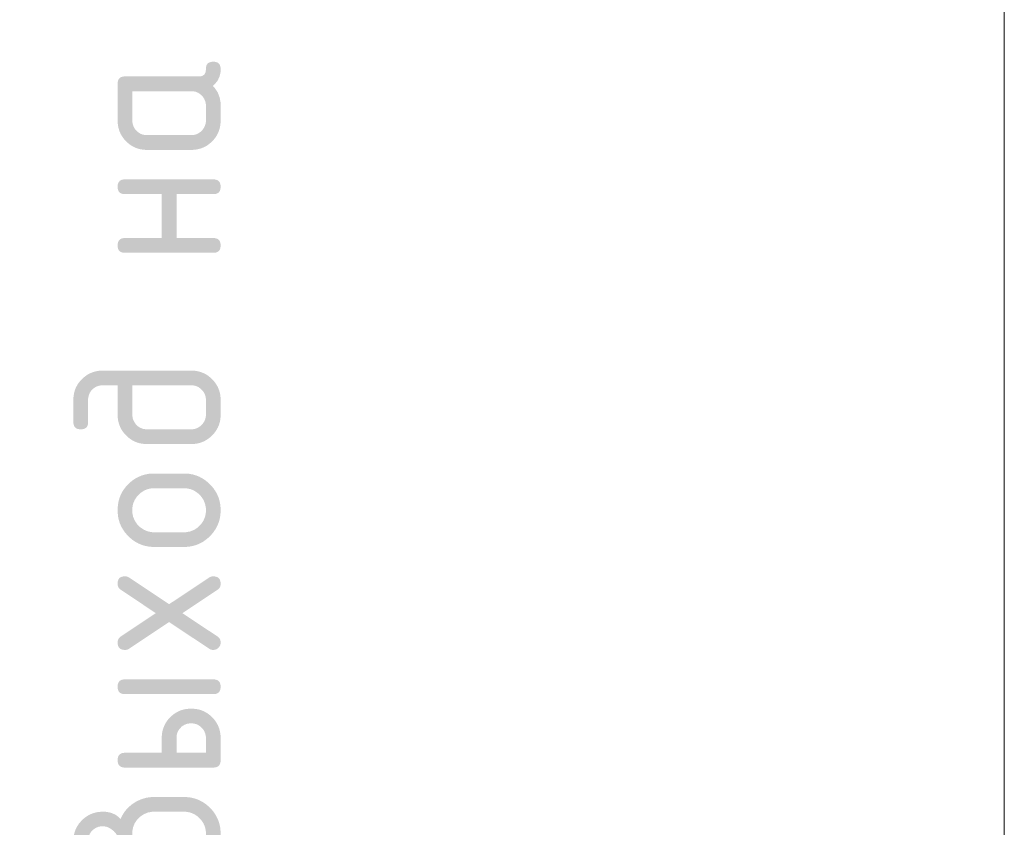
# Model space of a CAD drawing. Header units: millimetres. Extents: x 0 to 50412, y -12 to 35652.
# Tile 12 of 24: x 22206 to 24212, y 23744 to 25390. Entities that reach past the tile are written whole.
import ezdxf

# ---------------------------------------------------------------- set-up
doc = ezdxf.new("R2010")
doc.units = ezdxf.units.MM
doc.layers.add('Standard', color=7, linetype='Continuous', lineweight=25)
doc.layers.add('Заголовок чертежа', color=7, linetype='Continuous', lineweight=25)

msp = doc.modelspace()

# ---------------------------------------------------------------- hatches: boundary and pattern name
at = {"layer": 'Заголовок чертежа', "linetype": 'Continuous', "lineweight": 25, "transparency": 33554687}
h = msp.add_hatch(color=7, dxfattribs=at)
h.paths.add_polyline_path([(22435.8, 25244.4), (22435.8, 25184.7), (22435.8, 25181.6), (22436.3, 25178.7), (22436.9, 25175.8), (22438, 25173.2), (22439.1, 25170.5), (22440.7, 25168.1), (22442.3, 25165.7), (22444.5, 25163.5), (22446.7, 25161.4), (22449.1, 25159.7), (22451.5, 25158.1), (22454.2, 25157), (22456.8, 25155.9), (22459.7, 25155.4), (22462.6, 25154.8), (22465.7, 25154.8), (22555.6, 25154.8), (22558.6, 25154.8), (22561.5, 25155.4), (22564.3, 25155.9), (22567, 25157), (22569.6, 25158.1), (22572, 25159.8), (22574.5, 25161.5), (22576.7, 25163.7), (22578.9, 25165.9), (22580.5, 25168.3), (22582.2, 25170.7), (22583.3, 25173.3), (22584.4, 25176), (22585, 25178.8), (22585.5, 25181.6), (22585.5, 25184.7), (22585.5, 25214.6), (22585.5, 25217.7), (22585, 25220.6), (22584.4, 25223.4), (22583.3, 25226.1), (22582.2, 25228.7), (22580.6, 25231.1), (22579, 25233.6), (22576.8, 25235.7), (22574.6, 25237.9), (22572.2, 25239.5), (22569.8, 25241.2), (22567.1, 25242.3), (22564.5, 25243.4), (22561.6, 25243.9), (22558.7, 25244.4), (22555.6, 25244.4)])
h.paths.add_polyline_path([(22600.6, 25304.5), (22602.5, 25304.5), (22604.1, 25304.3), (22605.7, 25304), (22607.1, 25303.5), (22608.5, 25303.1), (22609.7, 25302.4), (22610.9, 25301.7), (22611.8, 25300.7), (22612.7, 25299.8), (22613.5, 25298.6), (22614.2, 25297.5), (22614.6, 25296), (22615.1, 25294.6), (22615.3, 25293), (22615.6, 25291.4), (22615.6, 25289.5), (22615.6, 25284.3), (22614.6, 25279.5), (22613.6, 25274.8), (22611.6, 25270.5), (22609.6, 25266.2), (22606.6, 25262.4), (22603.6, 25258.6), (22599.7, 25255.2), (22603.6, 25251.1), (22606.6, 25246.5), (22609.6, 25241.9), (22611.6, 25236.8), (22613.6, 25231.7), (22614.6, 25226.2), (22615.6, 25220.6), (22615.6, 25214.6), (22615.6, 25184.7), (22615.6, 25181.5), (22615.3, 25178.5), (22615, 25175.5), (22614.5, 25172.6), (22613.9, 25169.7), (22613.1, 25166.9), (22612.3, 25164.1), (22611.2, 25161.4), (22610.1, 25158.8), (22608.8, 25156.3), (22607.4, 25153.7), (22605.8, 25151.3), (22604.2, 25148.9), (22602.3, 25146.6), (22600.4, 25144.3), (22598.2, 25142.1), (22596, 25140), (22593.7, 25138.1), (22591.4, 25136.2), (22589, 25134.5), (22586.6, 25132.9), (22584.1, 25131.6), (22581.5, 25130.2), (22578.9, 25129.1), (22576.2, 25128), (22573.4, 25127.2), (22570.6, 25126.4), (22567.7, 25125.9), (22564.8, 25125.3), (22561.8, 25125), (22558.8, 25124.8), (22555.6, 25124.8), (22465.7, 25124.8), (22462.5, 25124.8), (22459.5, 25125), (22456.5, 25125.3), (22453.6, 25125.9), (22450.7, 25126.4), (22447.9, 25127.2), (22445.1, 25128), (22442.4, 25129.1), (22439.8, 25130.2), (22437.2, 25131.6), (22434.7, 25132.9), (22432.3, 25134.5), (22429.9, 25136.2), (22427.6, 25138.1), (22425.3, 25140), (22423.1, 25142.1), (22420.9, 25144.3), (22419, 25146.6), (22417.1, 25148.9), (22415.5, 25151.3), (22413.9, 25153.7), (22412.5, 25156.3), (22411.2, 25158.8), (22410.1, 25161.4), (22409, 25164.1), (22408.2, 25166.9), (22407.4, 25169.7), (22406.8, 25172.6), (22406.3, 25175.5), (22406, 25178.5), (22405.7, 25181.5), (22405.7, 25184.7), (22405.7, 25259.5), (22405.7, 25261.4), (22406, 25263), (22406.2, 25264.7), (22406.7, 25266.1), (22407.1, 25267.5), (22407.8, 25268.6), (22408.5, 25269.8), (22409.5, 25270.8), (22410.4, 25271.7), (22411.6, 25272.4), (22412.8, 25273.1), (22414.2, 25273.6), (22415.6, 25274), (22417.2, 25274.3), (22418.8, 25274.5), (22420.7, 25274.5), (22570.6, 25274.5), (22572.5, 25274.5), (22574.1, 25274.7), (22575.8, 25275), (22577.2, 25275.4), (22578.6, 25275.9), (22579.7, 25276.6), (22580.9, 25277.3), (22581.8, 25278.2), (22582.8, 25279.2), (22583.5, 25280.4), (22584.2, 25281.5), (22584.7, 25282.9), (22585.1, 25284.3), (22585.3, 25286), (22585.6, 25287.6), (22585.6, 25289.5), (22585.6, 25291.4), (22585.8, 25293), (22586.1, 25294.6), (22586.5, 25296), (22587, 25297.5), (22587.7, 25298.6), (22588.4, 25299.8), (22589.3, 25300.7), (22590.3, 25301.7), (22591.4, 25302.4), (22592.6, 25303.1), (22594, 25303.5), (22595.4, 25304), (22597.1, 25304.3), (22598.7, 25304.5)], flags=16)
for points in [[(22525.7, 24945), (22600.6, 24945), (22602.5, 24945), (22604.1, 24944.8), (22605.7, 24944.5), (22607.1, 24944.1), (22608.5, 24943.6), (22609.7, 24942.9), (22610.9, 24942.2), (22611.8, 24941.2), (22612.8, 24940.3), (22613.5, 24939.1), (22614.2, 24937.9), (22614.6, 24936.5), (22615.1, 24935.1), (22615.3, 24933.5), (22615.6, 24931.8), (22615.6, 24930), (22615.6, 24928.1), (22615.3, 24926.4), (22615.1, 24924.8), (22614.6, 24923.4), (22614.2, 24922), (22613.5, 24920.8), (22612.7, 24919.6), (22611.8, 24918.7), (22610.9, 24917.8), (22609.7, 24917.1), (22608.5, 24916.3), (22607.1, 24915.9), (22605.7, 24915.4), (22604.1, 24915.2), (22602.5, 24914.9), (22600.6, 24914.9), (22420.7, 24914.9), (22418.8, 24914.9), (22417.2, 24915.2), (22415.6, 24915.4), (22414.2, 24915.9), (22412.8, 24916.3), (22411.6, 24917.1), (22410.4, 24917.8), (22409.5, 24918.7), (22408.5, 24919.6), (22407.8, 24920.8), (22407.1, 24922), (22406.7, 24923.4), (22406.2, 24924.8), (22406, 24926.4), (22405.7, 24928.1), (22405.7, 24930), (22405.7, 24931.8), (22406, 24933.5), (22406.2, 24935.1), (22406.7, 24936.5), (22407.1, 24937.9), (22407.8, 24939.1), (22408.5, 24940.3), (22409.5, 24941.2), (22410.4, 24942.2), (22411.6, 24942.9), (22412.7, 24943.6), (22414.2, 24944.1), (22415.6, 24944.5), (22417.2, 24944.8), (22418.8, 24945), (22420.7, 24945), (22495.6, 24945), (22495.6, 25034.6), (22420.7, 25034.6), (22418.8, 25034.6), (22417.2, 25034.8), (22415.6, 25035.1), (22414.2, 25035.5), (22412.7, 25036), (22411.6, 25036.7), (22410.4, 25037.4), (22409.5, 25038.4), (22408.5, 25039.3), (22407.8, 25040.5), (22407.1, 25041.7), (22406.7, 25043.1), (22406.2, 25044.5), (22406, 25046.1), (22405.7, 25047.8), (22405.7, 25049.6), (22405.7, 25051.5), (22406, 25053.2), (22406.2, 25054.8), (22406.7, 25056.2), (22407.1, 25057.6), (22407.8, 25058.8), (22408.5, 25060), (22409.5, 25060.9), (22410.4, 25061.9), (22411.6, 25062.6), (22412.8, 25063.3), (22414.2, 25063.7), (22415.6, 25064.2), (22417.2, 25064.4), (22418.8, 25064.7), (22420.7, 25064.7), (22600.6, 25064.7), (22602.5, 25064.7), (22604.1, 25064.4), (22605.7, 25064.2), (22607.1, 25063.7), (22608.5, 25063.3), (22609.7, 25062.6), (22610.9, 25061.9), (22611.8, 25060.9), (22612.7, 25060), (22613.5, 25058.8), (22614.2, 25057.6), (22614.6, 25056.2), (22615.1, 25054.8), (22615.3, 25053.2), (22615.6, 25051.5), (22615.6, 25049.6), (22615.6, 25047.8), (22615.3, 25046.1), (22615.1, 25044.5), (22614.6, 25043.1), (22614.2, 25041.7), (22613.5, 25040.5), (22612.8, 25039.3), (22611.8, 25038.4), (22610.9, 25037.4), (22609.7, 25036.7), (22608.5, 25036), (22607.1, 25035.5), (22605.7, 25035.1), (22604.1, 25034.8), (22602.5, 25034.6), (22600.6, 25034.6), (22525.7, 25034.6)], [(22510.6, 24198.5), (22592.2, 24252.8), (22594.1, 24254), (22596.2, 24254.6), (22598.3, 24255.3), (22600.6, 24255.3), (22602.5, 24255.3), (22604.1, 24255), (22605.7, 24254.8), (22607.1, 24254.3), (22608.5, 24253.9), (22609.7, 24253.2), (22610.9, 24252.5), (22611.8, 24251.5), (22612.7, 24250.6), (22613.5, 24249.4), (22614.2, 24248.3), (22614.6, 24246.8), (22615.1, 24245.4), (22615.3, 24243.8), (22615.6, 24242.2), (22615.6, 24240.3), (22615.6, 24238.2), (22615.1, 24236.4), (22614.7, 24234.6), (22613.9, 24233.1), (22613.1, 24231.5), (22611.9, 24230.2), (22610.6, 24228.9), (22609, 24227.8), (22537.7, 24180.3), (22609, 24132.8), (22610.6, 24131.7), (22611.9, 24130.4), (22613.1, 24129.1), (22613.9, 24127.5), (22614.7, 24126), (22615.1, 24124.2), (22615.6, 24122.4), (22615.6, 24120.3), (22615.6, 24118.8), (22615.3, 24117.4), (22615, 24115.9), (22614.5, 24114.6), (22613.9, 24113.3), (22613.1, 24112.1), (22612.2, 24110.9), (22611.1, 24109.7), (22610, 24108.6), (22608.8, 24107.8), (22607.6, 24107), (22606.3, 24106.4), (22605, 24105.9), (22603.5, 24105.6), (22602.1, 24105.3), (22600.6, 24105.3), (22598.3, 24105.3), (22596.2, 24105.9), (22594.1, 24106.6), (22592.2, 24107.8), (22510.6, 24162.1), (22429.1, 24107.8), (22427.2, 24106.6), (22425.1, 24105.9), (22423, 24105.3), (22420.7, 24105.3), (22418.8, 24105.3), (22417.2, 24105.6), (22415.6, 24105.8), (22414.2, 24106.3), (22412.8, 24106.7), (22411.6, 24107.4), (22410.4, 24108.1), (22409.5, 24109.1), (22408.5, 24110), (22407.8, 24111.2), (22407.1, 24112.3), (22406.7, 24113.8), (22406.2, 24115.2), (22406, 24116.8), (22405.7, 24118.4), (22405.7, 24120.3), (22405.7, 24122.4), (22406.1, 24124.2), (22406.6, 24126), (22407.4, 24127.5), (22408.2, 24129.1), (22409.4, 24130.4), (22410.7, 24131.7), (22412.3, 24132.8), (22483.4, 24180.3), (22412.3, 24227.8), (22410.7, 24228.9), (22409.4, 24230.2), (22408.2, 24231.5), (22407.4, 24233.1), (22406.6, 24234.6), (22406.1, 24236.4), (22405.7, 24238.2), (22405.7, 24240.3), (22405.7, 24242.2), (22406, 24243.8), (22406.2, 24245.4), (22406.7, 24246.8), (22407.1, 24248.3), (22407.8, 24249.4), (22408.5, 24250.6), (22409.4, 24251.5), (22410.3, 24252.5), (22411.5, 24253.2), (22412.7, 24253.9), (22414, 24254.3), (22415.4, 24254.8), (22417, 24255), (22418.6, 24255.3), (22420.5, 24255.3), (22422.9, 24255.3), (22425, 24254.6), (22427.2, 24254), (22429.1, 24252.8)]]:
    msp.add_hatch(color=7, dxfattribs=at).paths.add_polyline_path(points, flags=16)
h = msp.add_hatch(color=7, dxfattribs=at)
h.paths.add_polyline_path([(22375.6, 24674.8), (22555.6, 24674.8), (22558.7, 24674.8), (22561.8, 24674.5), (22564.8, 24674.2), (22567.7, 24673.7), (22570.6, 24673.1), (22573.4, 24672.3), (22576.2, 24671.5), (22578.8, 24670.4), (22581.5, 24669.3), (22584, 24667.9), (22586.6, 24666.6), (22589, 24665), (22591.4, 24663.3), (22593.7, 24661.4), (22596, 24659.5), (22598.2, 24657.3), (22600.4, 24655.1), (22602.3, 24652.8), (22604.2, 24650.5), (22605.8, 24648.1), (22607.4, 24645.7), (22608.8, 24643.2), (22610.1, 24640.6), (22611.2, 24638), (22612.3, 24635.3), (22613.1, 24632.5), (22613.9, 24629.8), (22614.5, 24626.9), (22615, 24624), (22615.3, 24621), (22615.6, 24618), (22615.6, 24614.9), (22615.6, 24584.9), (22615.6, 24581.8), (22615.3, 24578.8), (22615, 24575.7), (22614.5, 24572.8), (22613.9, 24569.9), (22613.1, 24567.2), (22612.3, 24564.4), (22611.2, 24561.7), (22610.1, 24559.1), (22608.7, 24556.5), (22607.4, 24554), (22605.7, 24551.6), (22604.1, 24549.2), (22602.2, 24546.9), (22600.3, 24544.6), (22598.1, 24542.4), (22595.9, 24540.2), (22593.6, 24538.3), (22591.3, 24536.4), (22588.9, 24534.8), (22586.4, 24533.2), (22583.9, 24531.8), (22581.4, 24530.5), (22578.7, 24529.4), (22576.1, 24528.3), (22573.3, 24527.5), (22570.5, 24526.7), (22567.6, 24526.1), (22564.7, 24525.6), (22561.7, 24525.3), (22558.7, 24525.1), (22555.6, 24525.1), (22465.7, 24525.1), (22462.5, 24525.1), (22459.5, 24525.3), (22456.5, 24525.6), (22453.6, 24526.1), (22450.7, 24526.7), (22447.9, 24527.5), (22445.1, 24528.3), (22442.4, 24529.4), (22439.8, 24530.5), (22437.2, 24531.9), (22434.7, 24533.2), (22432.3, 24534.9), (22429.9, 24536.5), (22427.6, 24538.4), (22425.3, 24540.3), (22423.1, 24542.5), (22420.9, 24544.7), (22419, 24547), (22417.1, 24549.3), (22415.5, 24551.7), (22413.9, 24554.1), (22412.5, 24556.6), (22411.2, 24559.2), (22410.1, 24561.8), (22409, 24564.5), (22408.2, 24567.2), (22407.4, 24570), (22406.8, 24572.9), (22406.3, 24575.8), (22406, 24578.8), (22405.7, 24581.8), (22405.7, 24584.9), (22405.7, 24644.7), (22375.7, 24644.7), (22372.5, 24644.7), (22369.5, 24644.2), (22366.6, 24643.6), (22363.9, 24642.6), (22361.3, 24641.5), (22358.8, 24639.9), (22356.4, 24638.3), (22354.3, 24636.1), (22352.1, 24634), (22350.5, 24631.6), (22348.9, 24629.2), (22347.8, 24626.5), (22346.7, 24623.8), (22346.2, 24620.9), (22345.6, 24618), (22345.6, 24614.8), (22345.6, 24570), (22345.6, 24568.2), (22345.4, 24566.5), (22345.1, 24564.9), (22344.7, 24563.5), (22344.2, 24562.1), (22343.5, 24560.9), (22342.8, 24559.8), (22341.9, 24558.8), (22340.9, 24557.9), (22339.8, 24557.2), (22338.6, 24556.5), (22337.2, 24556), (22335.8, 24555.6), (22334.1, 24555.3), (22332.5, 24555.1), (22330.6, 24555.1), (22328.7, 24555.1), (22327.1, 24555.3), (22325.4, 24555.6), (22324, 24556), (22322.6, 24556.5), (22321.4, 24557.2), (22320.3, 24557.9), (22319.3, 24558.9), (22318.4, 24559.8), (22317.7, 24560.9), (22317, 24562.1), (22316.5, 24563.5), (22316, 24564.9), (22315.8, 24566.6), (22315.6, 24568.2), (22315.6, 24570.1), (22315.6, 24614.9), (22315.6, 24618.1), (22315.8, 24621.1), (22316.1, 24624.1), (22316.7, 24627), (22317.2, 24629.9), (22318, 24632.7), (22318.8, 24635.5), (22319.9, 24638.1), (22321, 24640.8), (22322.4, 24643.3), (22323.8, 24645.9), (22325.4, 24648.3), (22327, 24650.7), (22329, 24653), (22330.9, 24655.3), (22333.1, 24657.4), (22335.3, 24659.6), (22337.6, 24661.5), (22339.9, 24663.4), (22342.3, 24665), (22344.7, 24666.7), (22347.2, 24668), (22349.8, 24669.4), (22352.4, 24670.4), (22355.1, 24671.5), (22357.9, 24672.3), (22360.6, 24673.1), (22363.5, 24673.7), (22366.4, 24674.2), (22369.4, 24674.5), (22372.4, 24674.8)], flags=16)
h.paths.add_polyline_path([(22555.6, 24644.7), (22435.8, 24644.7), (22435.8, 24585), (22435.8, 24581.9), (22436.3, 24579), (22436.9, 24576.1), (22438, 24573.5), (22439.1, 24570.8), (22440.7, 24568.4), (22442.3, 24566), (22444.5, 24563.8), (22446.7, 24561.6), (22449.1, 24560), (22451.5, 24558.4), (22454.2, 24557.3), (22456.8, 24556.2), (22459.7, 24555.7), (22462.6, 24555.1), (22465.7, 24555.1), (22555.6, 24555.1), (22558.6, 24555.1), (22561.5, 24555.7), (22564.3, 24556.2), (22567, 24557.3), (22569.6, 24558.4), (22572, 24560.1), (22574.5, 24561.7), (22576.7, 24563.9), (22578.9, 24566.1), (22580.5, 24568.6), (22582.2, 24571), (22583.3, 24573.6), (22584.4, 24576.2), (22585, 24579.1), (22585.5, 24581.9), (22585.5, 24585), (22585.5, 24614.8), (22585.5, 24618), (22585, 24620.8), (22584.4, 24623.7), (22583.3, 24626.4), (22582.2, 24629), (22580.6, 24631.4), (22579, 24633.8), (22576.8, 24636), (22574.6, 24638.2), (22572.2, 24639.8), (22569.8, 24641.5), (22567.1, 24642.5), (22564.5, 24643.6), (22561.6, 24644.2), (22558.7, 24644.7)])
h = msp.add_hatch(color=7, dxfattribs=at)
h.paths.add_polyline_path([(22540.6, 24315.2), (22480.7, 24315.2), (22476.8, 24315.2), (22473, 24315.6), (22469.3, 24315.9), (22465.7, 24316.6), (22462.1, 24317.3), (22458.6, 24318.3), (22455.2, 24319.3), (22451.9, 24320.7), (22448.5, 24322.1), (22445.4, 24323.8), (22442.2, 24325.5), (22439.2, 24327.5), (22436.1, 24329.6), (22433.3, 24332), (22430.4, 24334.4), (22427.7, 24337.1), (22424.9, 24339.9), (22422.5, 24342.7), (22420.1, 24345.6), (22418.1, 24348.6), (22416, 24351.7), (22414.3, 24354.8), (22412.6, 24358), (22411.2, 24361.3), (22409.8, 24364.6), (22408.8, 24368.1), (22407.8, 24371.5), (22407.1, 24375.1), (22406.4, 24378.7), (22406.1, 24382.5), (22405.7, 24386.2), (22405.7, 24390.1), (22405.7, 24394), (22406.1, 24397.8), (22406.4, 24401.6), (22407.1, 24405.2), (22407.8, 24408.9), (22408.8, 24412.3), (22409.8, 24415.8), (22411.1, 24419.1), (22412.5, 24422.5), (22414.2, 24425.6), (22415.9, 24428.8), (22417.9, 24431.8), (22420, 24434.8), (22422.3, 24437.7), (22424.7, 24440.6), (22427.4, 24443.3), (22430.1, 24446), (22433, 24448.4), (22435.9, 24450.7), (22438.9, 24452.8), (22441.9, 24454.8), (22445.1, 24456.5), (22448.3, 24458.2), (22451.6, 24459.5), (22454.9, 24460.9), (22458.4, 24461.9), (22461.9, 24462.9), (22465.5, 24463.6), (22469.1, 24464.3), (22472.9, 24464.6), (22476.7, 24464.9), (22480.7, 24464.9), (22540.6, 24464.9), (22544.5, 24464.9), (22548.3, 24464.6), (22552, 24464.3), (22555.6, 24463.6), (22559.2, 24462.9), (22562.7, 24461.9), (22566.1, 24460.8), (22569.4, 24459.5), (22572.8, 24458.1), (22575.9, 24456.4), (22579.1, 24454.7), (22582.1, 24452.6), (22585.1, 24450.6), (22588, 24448.2), (22590.9, 24445.8), (22593.6, 24443), (22596.4, 24440.3), (22598.8, 24437.4), (22601.2, 24434.6), (22603.2, 24431.5), (22605.3, 24428.5), (22607, 24425.3), (22608.7, 24422.2), (22610.1, 24418.9), (22611.5, 24415.6), (22612.5, 24412.1), (22613.5, 24408.6), (22614.2, 24405), (22614.9, 24401.5), (22615.2, 24397.7), (22615.6, 24394), (22615.6, 24390.1), (22615.6, 24386.2), (22615.2, 24382.5), (22614.9, 24378.7), (22614.2, 24375.1), (22613.5, 24371.5), (22612.5, 24368.1), (22611.5, 24364.6), (22610.1, 24361.3), (22608.7, 24358), (22607, 24354.8), (22605.3, 24351.7), (22603.2, 24348.6), (22601.2, 24345.6), (22598.8, 24342.7), (22596.4, 24339.9), (22593.6, 24337.1), (22590.9, 24334.4), (22588, 24332), (22585.1, 24329.6), (22582.1, 24327.5), (22579.1, 24325.5), (22575.9, 24323.8), (22572.8, 24322.1), (22569.4, 24320.7), (22566.1, 24319.3), (22562.7, 24318.3), (22559.2, 24317.3), (22555.6, 24316.6), (22552, 24315.9), (22548.3, 24315.6), (22544.5, 24315.2)], flags=16)
h.paths.add_polyline_path([(22540.5, 24434.9), (22480.5, 24434.9), (22475.9, 24434.9), (22471.6, 24434.1), (22467.2, 24433.2), (22463.3, 24431.6), (22459.3, 24430), (22455.7, 24427.5), (22452, 24425), (22448.7, 24421.8), (22445.4, 24418.5), (22443, 24414.9), (22440.5, 24411.2), (22438.9, 24407.3), (22437.2, 24403.3), (22436.4, 24399), (22435.6, 24394.7), (22435.6, 24390.1), (22435.6, 24385.4), (22436.4, 24381.1), (22437.2, 24376.8), (22438.9, 24372.9), (22440.5, 24368.9), (22443, 24365.3), (22445.4, 24361.7), (22448.7, 24358.4), (22452, 24355.1), (22455.7, 24352.7), (22459.3, 24350.2), (22463.3, 24348.6), (22467.2, 24346.9), (22471.6, 24346.1), (22475.9, 24345.3), (22480.5, 24345.3), (22540.5, 24345.3), (22545.2, 24345.3), (22549.6, 24346.1), (22553.9, 24346.9), (22557.9, 24348.5), (22561.9, 24350.2), (22565.5, 24352.6), (22569.2, 24355), (22572.4, 24358.3), (22575.7, 24361.5), (22578.2, 24365.2), (22580.6, 24368.8), (22582.2, 24372.7), (22583.9, 24376.7), (22584.7, 24381), (22585.5, 24385.4), (22585.5, 24390.1), (22585.5, 24394.7), (22584.7, 24399), (22583.9, 24403.3), (22582.2, 24407.3), (22580.6, 24411.2), (22578.1, 24414.9), (22575.6, 24418.5), (22572.3, 24421.8), (22569, 24425), (22565.4, 24427.5), (22561.8, 24430), (22557.8, 24431.6), (22553.8, 24433.2), (22549.5, 24434.1), (22545.2, 24434.9)])
h = msp.add_hatch(color=7, dxfattribs=at)
h.paths.add_polyline_path([(22555.6, 23985.5), (22558.7, 23985.5), (22561.8, 23985.2), (22564.8, 23985), (22567.7, 23984.4), (22570.6, 23983.9), (22573.4, 23983.1), (22576.2, 23982.3), (22578.8, 23981.2), (22581.5, 23980.1), (22584, 23978.7), (22586.6, 23977.4), (22589, 23975.8), (22591.4, 23974.1), (22593.7, 23972.2), (22596, 23970.3), (22598.2, 23968.1), (22600.4, 23966), (22602.3, 23963.7), (22604.2, 23961.4), (22605.8, 23959), (22607.4, 23956.5), (22608.8, 23954), (22610.1, 23951.5), (22611.2, 23948.8), (22612.3, 23946.1), (22613.1, 23943.4), (22613.9, 23940.6), (22614.5, 23937.7), (22615, 23934.8), (22615.3, 23931.7), (22615.6, 23928.7), (22615.6, 23925.5), (22615.6, 23880.5), (22615.6, 23878.6), (22615.3, 23877), (22615.1, 23875.4), (22614.6, 23874), (22614.2, 23872.5), (22613.5, 23871.4), (22612.7, 23870.2), (22611.8, 23869.3), (22610.9, 23868.3), (22609.7, 23867.6), (22608.5, 23866.9), (22607.1, 23866.4), (22605.7, 23866), (22604.1, 23865.7), (22602.5, 23865.5), (22600.6, 23865.5), (22420.7, 23865.5), (22418.8, 23865.5), (22417.2, 23865.7), (22415.6, 23866), (22414.2, 23866.4), (22412.8, 23866.9), (22411.6, 23867.6), (22410.4, 23868.3), (22409.5, 23869.3), (22408.5, 23870.2), (22407.8, 23871.4), (22407.1, 23872.5), (22406.7, 23874), (22406.2, 23875.4), (22406, 23877), (22405.7, 23878.6), (22405.7, 23880.5), (22405.7, 23882.4), (22406, 23884.1), (22406.2, 23885.7), (22406.7, 23887.1), (22407.1, 23888.5), (22407.8, 23889.7), (22408.5, 23890.9), (22409.5, 23891.8), (22410.4, 23892.7), (22411.6, 23893.4), (22412.7, 23894.1), (22414.2, 23894.6), (22415.6, 23895.1), (22417.2, 23895.3), (22418.8, 23895.5), (22420.7, 23895.5), (22495.6, 23895.5), (22495.6, 23925.5), (22495.6, 23928.7), (22495.9, 23931.7), (22496.2, 23934.8), (22496.7, 23937.7), (22497.2, 23940.6), (22498.1, 23943.4), (22498.9, 23946.1), (22500, 23948.8), (22501.1, 23951.5), (22502.4, 23954), (22503.8, 23956.5), (22505.4, 23959), (22507, 23961.4), (22508.9, 23963.7), (22510.8, 23966), (22513, 23968.1), (22515.2, 23970.3), (22517.5, 23972.2), (22519.8, 23974.1), (22522.2, 23975.8), (22524.6, 23977.4), (22527.1, 23978.7), (22529.7, 23980.1), (22532.3, 23981.2), (22535, 23982.3), (22537.8, 23983.1), (22540.6, 23983.9), (22543.5, 23984.4), (22546.4, 23985), (22549.4, 23985.2), (22552.4, 23985.5)], flags=16)
h.paths.add_polyline_path([(22555.6, 23955.5), (22552.4, 23955.5), (22549.5, 23955), (22546.6, 23954.5), (22543.9, 23953.4), (22541.3, 23952.3), (22538.8, 23950.7), (22536.4, 23949.1), (22534.3, 23946.9), (22532.1, 23944.7), (22530.5, 23942.3), (22528.9, 23939.9), (22527.8, 23937.2), (22526.7, 23934.6), (22526.2, 23931.7), (22525.7, 23928.7), (22525.7, 23925.5), (22525.7, 23895.5), (22585.5, 23895.5), (22585.5, 23925.5), (22585.5, 23928.7), (22585, 23931.6), (22584.4, 23934.4), (22583.3, 23937.1), (22582.2, 23939.8), (22580.6, 23942.2), (22579, 23944.6), (22576.8, 23946.8), (22574.6, 23949), (22572.2, 23950.6), (22569.8, 23952.3), (22567.1, 23953.4), (22564.5, 23954.4), (22561.6, 23955), (22558.7, 23955.5)])
h.paths.add_polyline_path([(22420.7, 24015.2), (22418.8, 24015.2), (22417.2, 24015.5), (22415.6, 24015.7), (22414.2, 24016.2), (22412.8, 24016.6), (22411.6, 24017.3), (22410.4, 24018), (22409.5, 24019), (22408.5, 24019.9), (22407.8, 24021.1), (22407.1, 24022.3), (22406.7, 24023.7), (22406.2, 24025.1), (22406, 24026.7), (22405.7, 24028.4), (22405.7, 24030.2), (22405.7, 24032.1), (22406, 24033.8), (22406.2, 24035.4), (22406.7, 24036.8), (22407.1, 24038.2), (22407.8, 24039.4), (22408.5, 24040.6), (22409.5, 24041.5), (22410.4, 24042.5), (22411.6, 24043.2), (22412.8, 24043.9), (22414.2, 24044.3), (22415.6, 24044.8), (22417.2, 24045), (22418.8, 24045.3), (22420.7, 24045.3), (22600.6, 24045.3), (22602.5, 24045.3), (22604.1, 24045), (22605.7, 24044.8), (22607.1, 24044.3), (22608.5, 24043.9), (22609.7, 24043.2), (22610.9, 24042.5), (22611.8, 24041.5), (22612.7, 24040.6), (22613.5, 24039.4), (22614.2, 24038.2), (22614.6, 24036.8), (22615.1, 24035.4), (22615.3, 24033.8), (22615.6, 24032.1), (22615.6, 24030.2), (22615.6, 24028.4), (22615.3, 24026.7), (22615.1, 24025.1), (22614.6, 24023.7), (22614.2, 24022.3), (22613.5, 24021.1), (22612.7, 24019.9), (22611.8, 24019), (22610.9, 24018), (22609.7, 24017.3), (22608.5, 24016.6), (22607.1, 24016.2), (22605.7, 24015.7), (22604.1, 24015.5), (22602.5, 24015.2), (22600.6, 24015.2)], flags=16)
h = msp.add_hatch(color=7, dxfattribs=at)
h.paths.add_polyline_path([(22420.6, 23685.7), (22416.9, 23690.5), (22414.1, 23695.1), (22411.3, 23699.6), (22409.4, 23704), (22407.5, 23708.4), (22406.6, 23712.6), (22405.6, 23716.7), (22405.6, 23720.7), (22405.6, 23723), (22405, 23725.3), (22404.3, 23727.5), (22403, 23729.7), (22401.7, 23731.8), (22399.7, 23733.9), (22397.8, 23736), (22395.2, 23738), (22392.7, 23739.9), (22390.3, 23741.4), (22387.9, 23742.8), (22385.4, 23743.8), (22383, 23744.7), (22380.5, 23745.2), (22378.1, 23745.7), (22375.6, 23745.7), (22372.5, 23745.7), (22369.5, 23745.2), (22366.6, 23744.6), (22363.9, 23743.5), (22361.3, 23742.5), (22358.8, 23740.8), (22356.4, 23739.2), (22354.3, 23737.1), (22352.1, 23734.9), (22350.5, 23732.5), (22348.9, 23730.1), (22347.8, 23727.4), (22346.7, 23724.7), (22346.2, 23721.8), (22345.6, 23718.9), (22345.6, 23715.7), (22345.6, 23712.6), (22346.2, 23709.7), (22346.7, 23706.8), (22347.8, 23704.2), (22348.9, 23701.5), (22350.6, 23699.1), (22352.2, 23696.7), (22354.4, 23694.5), (22356.6, 23692.3), (22359, 23690.6), (22361.4, 23689), (22364.1, 23687.9), (22366.7, 23686.8), (22369.6, 23686.3), (22372.5, 23685.7), (22375.6, 23685.7)])
h.paths.add_polyline_path([(22411.7, 23760.5), (22413.9, 23765.6), (22416.7, 23770.3), (22419.5, 23774.9), (22422.9, 23779), (22426.3, 23783.1), (22430.4, 23786.6), (22434.5, 23790.2), (22439.2, 23793.3), (22443.9, 23796.3), (22448.9, 23798.6), (22453.8, 23800.8), (22459, 23802.4), (22464.1, 23803.9), (22469.5, 23804.6), (22474.9, 23805.4), (22480.6, 23805.4), (22540.6, 23805.4), (22544.5, 23805.4), (22548.3, 23805), (22552, 23804.7), (22555.7, 23804), (22559.3, 23803.3), (22562.7, 23802.3), (22566.2, 23801.3), (22569.5, 23799.9), (22572.9, 23798.5), (22576, 23796.8), (22579.2, 23795.1), (22582.2, 23793.1), (22585.3, 23791), (22588.1, 23788.6), (22591, 23786.2), (22593.7, 23783.5), (22596.5, 23780.8), (22598.9, 23777.9), (22601.2, 23775), (22603.3, 23772), (22605.3, 23769), (22607, 23765.8), (22608.7, 23762.6), (22610.1, 23759.3), (22611.5, 23756), (22612.5, 23752.5), (22613.5, 23749.1), (22614.2, 23745.5), (22614.9, 23741.9), (22615.2, 23738.2), (22615.6, 23734.4), (22615.6, 23730.5), (22615.6, 23726.6), (22615.2, 23722.8), (22614.9, 23719.1), (22614.2, 23715.5), (22613.5, 23711.9), (22612.5, 23708.4), (22611.4, 23704.9), (22610.1, 23701.6), (22608.7, 23698.3), (22607, 23695.1), (22605.3, 23692), (22603.2, 23688.9), (22601.2, 23685.9), (22598.8, 23683), (22596.4, 23680.2), (22593.6, 23677.4), (22590.9, 23674.7), (22588, 23672.3), (22585.1, 23670), (22582.1, 23667.9), (22579.1, 23665.9), (22575.9, 23664.2), (22572.7, 23662.5), (22569.4, 23661.1), (22566.1, 23659.8), (22562.6, 23658.7), (22559.2, 23657.7), (22555.6, 23657), (22552, 23656.4), (22548.2, 23656), (22544.5, 23655.7), (22540.6, 23655.7), (22375.6, 23655.7), (22372.4, 23655.7), (22369.4, 23655.9), (22366.3, 23656.2), (22363.4, 23656.8), (22360.5, 23657.3), (22357.7, 23658.1), (22355, 23658.9), (22352.3, 23660), (22349.6, 23661.1), (22347.1, 23662.5), (22344.6, 23663.8), (22342.1, 23665.5), (22339.7, 23667.1), (22337.4, 23669), (22335.1, 23670.9), (22332.9, 23673.1), (22330.8, 23675.3), (22328.9, 23677.6), (22327, 23679.9), (22325.3, 23682.3), (22323.7, 23684.7), (22322.4, 23687.3), (22321, 23689.8), (22319.9, 23692.4), (22318.8, 23695.1), (22318, 23697.9), (22317.2, 23700.6), (22316.7, 23703.5), (22316.1, 23706.4), (22315.8, 23709.4), (22315.6, 23712.4), (22315.6, 23715.5), (22315.6, 23718.6), (22315.8, 23721.7), (22316.1, 23724.7), (22316.7, 23727.6), (22317.2, 23730.5), (22318, 23733.3), (22318.8, 23736), (22319.9, 23738.7), (22321, 23741.4), (22322.4, 23743.9), (22323.8, 23746.4), (22325.4, 23748.8), (22327, 23751.3), (22329, 23753.5), (22330.9, 23755.8), (22333.1, 23758), (22335.3, 23760.2), (22337.6, 23762.1), (22339.9, 23764), (22342.3, 23765.6), (22344.7, 23767.2), (22347.2, 23768.6), (22349.8, 23769.9), (22352.4, 23771), (22355.1, 23772.1), (22357.9, 23772.9), (22360.6, 23773.7), (22363.5, 23774.3), (22366.4, 23774.8), (22369.4, 23775.1), (22372.4, 23775.3), (22375.6, 23775.3), (22381.2, 23775.3), (22386.4, 23774.4), (22391.4, 23773.5), (22396, 23771.6), (22400.5, 23769.8), (22404.4, 23767), (22408.3, 23764.2)], flags=16)
h.paths.add_polyline_path([(22540.5, 23775.3), (22480.5, 23775.3), (22475.9, 23775.3), (22471.6, 23774.5), (22467.2, 23773.7), (22463.3, 23772.1), (22459.3, 23770.4), (22455.7, 23768), (22452, 23765.6), (22448.7, 23762.3), (22445.4, 23759.1), (22443, 23755.5), (22440.5, 23751.8), (22438.9, 23747.9), (22437.2, 23743.9), (22436.4, 23739.6), (22435.6, 23735.2), (22435.6, 23730.5), (22435.6, 23725.8), (22436.4, 23721.5), (22437.2, 23717.2), (22438.9, 23713.2), (22440.5, 23709.2), (22443, 23705.6), (22445.4, 23702), (22448.7, 23698.7), (22452, 23695.5), (22455.7, 23693), (22459.3, 23690.6), (22463.3, 23689), (22467.2, 23687.3), (22471.6, 23686.5), (22475.9, 23685.7), (22480.5, 23685.7), (22540.5, 23685.7), (22545.2, 23685.7), (22549.6, 23686.5), (22553.9, 23687.3), (22557.9, 23689), (22561.9, 23690.6), (22565.5, 23693), (22569.2, 23695.5), (22572.4, 23698.7), (22575.7, 23702), (22578.2, 23705.6), (22580.6, 23709.2), (22582.2, 23713.2), (22583.9, 23717.2), (22584.7, 23721.5), (22585.5, 23725.8), (22585.5, 23730.5), (22585.5, 23735.2), (22584.7, 23739.6), (22583.9, 23743.9), (22582.2, 23747.9), (22580.6, 23751.8), (22578.1, 23755.5), (22575.6, 23759.1), (22572.3, 23762.3), (22569, 23765.6), (22565.4, 23768), (22561.8, 23770.4), (22557.8, 23772.1), (22553.8, 23773.7), (22549.5, 23774.5), (22545.2, 23775.3)])

# ---------------------------------------------------------------- linework, layer by layer
at = {"layer": 'Standard', "color": 7, "linetype": 'Continuous', "lineweight": 13, "transparency": 33554687}
msp.add_lwpolyline([(24212.4, 35176.2), (0, 35176.2), (0, 23597.4), (24212.4, 23597.4), (24212.4, 35176.2)], dxfattribs=at)

doc.saveas('drawing.dxf')
